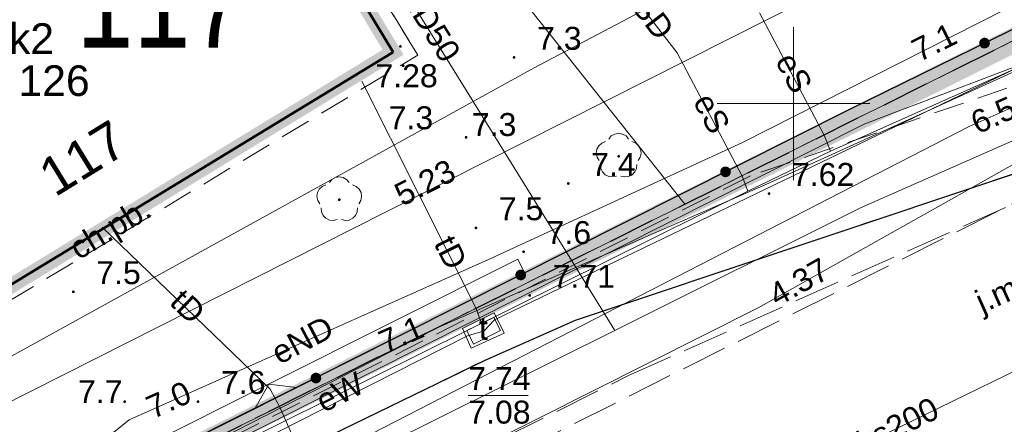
# Model space of a CAD drawing. Extents: x 5474185 to 5474933, y 5916077 to 5916824.
# Tile 174 of 256: x 5474675 to 5474707, y 5916240 to 5916253. Entities that reach past the tile are written whole.
import ezdxf
from ezdxf.enums import TextEntityAlignment as Align

# ---------------------------------------------------------------- set-up
doc = ezdxf.new("R2010")
doc.units = 0
for name, pattern in [('DASHDOT', [1, 0.5, -0.25, 0, -0.25]), ('PRZER1-1', [1, 0.5, -0.5]), ('PRZER2-1', [1.5, 1, -0.5]), ('PRZER3-1', [2, 1.5, -0.5]), ('PRZER3-2', [2.5, 1.5, -1])]:
    doc.linetypes.add(name, pattern=pattern)
doc.layers.add('1-GRAN', color=5, linetype='DASHDOT')
doc.layers.add('I-SCIANA', color=12, linetype='CONTINUOUS')
for name, color, linetype, lineweight in [('GEPADR_O', 253, 'CONTINUOUS', 18), ('GESBZO', 253, 'CONTINUOUS', 50), ('GESBZO_O', 253, 'CONTINUOUS', 50), ('GESDZI', 253, 'CONTINUOUS', 18), ('GESJOB', 253, 'CONTINUOUS', 35), ('GESUZY', 253, 'CONTINUOUS', 18), ('GSLKEK', 253, 'CONTINUOUS', 18), ('GSLKOG', 253, 'CONTINUOUS', 35), ('GSLKRW', 253, 'CONTINUOUS', 25), ('GSPRDL', 253, 'CONTINUOUS', 18), ('GSPWPN', 253, 'CONTINUOUS', 13), ('GSPWPN_O', 253, 'CONTINUOUS', 13), ('GSPWPS', 253, 'CONTINUOUS', 13), ('GSPWPS_O', 253, 'CONTINUOUS', 13), ('GSSKOA', 253, 'CONTINUOUS', 18), ('GSSKOA_O', 253, 'CONTINUOUS', 18), ('GSSKOD', 253, 'CONTINUOUS', 18), ('GSSKOD_O', 253, 'CONTINUOUS', 18), ('GSSUTR', 254, 'CONTINUOUS', 18), ('GULEPR', 254, 'CONTINUOUS', 18), ('GULEPR_O', 254, 'CONTINUOUS', 18), ('GULGPR', 254, 'CONTINUOUS', 18), ('GULGPR_O', 254, 'CONTINUOUS', 18), ('GULKPR', 7, 'CONTINUOUS', 18), ('GULKPR_O', 254, 'CONTINUOUS', 18), ('GULSPR', 254, 'CONTINUOUS', 18), ('GULTPR', 254, 'CONTINUOUS', 18), ('GULTPR_O', 254, 'CONTINUOUS', 18), ('GULWPR', 7, 'CONTINUOUS', 18), ('GUPPRZ_O', 40, 'CONTINUOUS', 18), ('GUSIKP', 253, 'CONTINUOUS', 18), ('GUSIKP_O', 253, 'CONTINUOUS', 18), ('GUSIWZ', 253, 'CONTINUOUS', 18), ('GUSIWZ_O', 253, 'CONTINUOUS', 18), ('IS HP zasięg', 251, 'CONTINUOUS', 20), ('IS opis', 7, 'CONTINUOUS', 20), ('Ramka sekcyjna', 253, 'CONTINUOUS', 18)]:
    doc.layers.add(name, color=color, linetype=linetype, lineweight=lineweight)
doc.styles.add('Arial', font='arial.ttf')
doc.styles.add('STYLE3', font='arial.ttf', dxfattribs={"width": 0.8})

msp = doc.modelspace()

# ---------------------------------------------------------------- hatches: boundary and pattern name
at = {"layer": 'GSLKOG'}
for points in [[(5474706.236139, 5916251.804407), (5474706.191348, 5916251.813398), (5474706.150412, 5916251.833676), (5474706.116117, 5916251.863858), (5474706.090803, 5916251.901887), (5474706.076195, 5916251.945173), (5474706.073287, 5916251.990765), (5474706.082278, 5916252.035555), (5474706.102556, 5916252.076492), (5474706.132738, 5916252.110787), (5474706.170768, 5916252.1361), (5474706.214053, 5916252.150709), (5474706.259645, 5916252.153616), (5474706.304435, 5916252.144626), (5474706.345372, 5916252.124347), (5474706.379667, 5916252.094165), (5474706.404981, 5916252.056136), (5474706.419589, 5916252.012851), (5474706.422496, 5916251.967259), (5474706.413506, 5916251.922468), (5474706.393228, 5916251.881532), (5474706.363046, 5916251.847237), (5474706.325016, 5916251.821923), (5474706.281731, 5916251.807315)], [(5474706.236139, 5916251.804407), (5474706.191348, 5916251.813398), (5474706.150412, 5916251.833676), (5474706.116117, 5916251.863858), (5474706.090803, 5916251.901887), (5474706.076195, 5916251.945173), (5474706.073287, 5916251.990765), (5474706.082278, 5916252.035555), (5474706.102556, 5916252.076492), (5474706.132738, 5916252.110787), (5474706.170768, 5916252.1361), (5474706.214053, 5916252.150709), (5474706.259645, 5916252.153616), (5474706.304435, 5916252.144626), (5474706.345372, 5916252.124347), (5474706.379667, 5916252.094165), (5474706.404981, 5916252.056136), (5474706.419589, 5916252.012851), (5474706.422496, 5916251.967259), (5474706.413506, 5916251.922468), (5474706.393228, 5916251.881532), (5474706.363046, 5916251.847237), (5474706.325016, 5916251.821923), (5474706.281731, 5916251.807315)], [(5474697.765099, 5916247.595654), (5474697.720224, 5916247.604211), (5474697.679093, 5916247.624093), (5474697.644508, 5916247.653942), (5474697.618828, 5916247.691725), (5474697.603802, 5916247.734867), (5474697.600454, 5916247.780429), (5474697.609011, 5916247.825304), (5474697.628893, 5916247.866435), (5474697.658742, 5916247.90102), (5474697.696525, 5916247.9267), (5474697.739667, 5916247.941726), (5474697.785229, 5916247.945074), (5474697.830104, 5916247.936517), (5474697.871235, 5916247.916635), (5474697.90582, 5916247.886786), (5474697.9315, 5916247.849003), (5474697.946526, 5916247.805861), (5474697.949874, 5916247.760299), (5474697.941317, 5916247.715424), (5474697.921435, 5916247.674293), (5474697.891586, 5916247.639708), (5474697.853803, 5916247.614028), (5474697.810661, 5916247.599002)], [(5474697.765099, 5916247.595654), (5474697.720224, 5916247.604211), (5474697.679093, 5916247.624093), (5474697.644508, 5916247.653942), (5474697.618828, 5916247.691725), (5474697.603802, 5916247.734867), (5474697.600454, 5916247.780429), (5474697.609011, 5916247.825304), (5474697.628893, 5916247.866435), (5474697.658742, 5916247.90102), (5474697.696525, 5916247.9267), (5474697.739667, 5916247.941726), (5474697.785229, 5916247.945074), (5474697.830104, 5916247.936517), (5474697.871235, 5916247.916635), (5474697.90582, 5916247.886786), (5474697.9315, 5916247.849003), (5474697.946526, 5916247.805861), (5474697.949874, 5916247.760299), (5474697.941317, 5916247.715424), (5474697.921435, 5916247.674293), (5474697.891586, 5916247.639708), (5474697.853803, 5916247.614028), (5474697.810661, 5916247.599002)], [(5474691.06499, 5916244.225411), (5474691.020114, 5916244.233969), (5474690.978984, 5916244.25385), (5474690.944399, 5916244.2837), (5474690.918719, 5916244.321482), (5474690.903693, 5916244.364624), (5474690.900345, 5916244.410186), (5474690.908902, 5916244.455062), (5474690.928783, 5916244.496192), (5474690.958633, 5916244.530777), (5474690.996416, 5916244.556457), (5474691.039558, 5916244.571483), (5474691.085119, 5916244.574831), (5474691.129995, 5916244.566274), (5474691.171126, 5916244.546393), (5474691.20571, 5916244.516543), (5474691.23139, 5916244.47876), (5474691.246417, 5916244.435618), (5474691.249765, 5916244.390057), (5474691.241207, 5916244.345181), (5474691.221326, 5916244.30405), (5474691.191476, 5916244.269466), (5474691.153694, 5916244.243786), (5474691.110552, 5916244.228759)], [(5474691.06499, 5916244.225411), (5474691.020114, 5916244.233969), (5474690.978984, 5916244.25385), (5474690.944399, 5916244.2837), (5474690.918719, 5916244.321482), (5474690.903693, 5916244.364624), (5474690.900345, 5916244.410186), (5474690.908902, 5916244.455062), (5474690.928783, 5916244.496192), (5474690.958633, 5916244.530777), (5474690.996416, 5916244.556457), (5474691.039558, 5916244.571483), (5474691.085119, 5916244.574831), (5474691.129995, 5916244.566274), (5474691.171126, 5916244.546393), (5474691.20571, 5916244.516543), (5474691.23139, 5916244.47876), (5474691.246417, 5916244.435618), (5474691.249765, 5916244.390057), (5474691.241207, 5916244.345181), (5474691.221326, 5916244.30405), (5474691.191476, 5916244.269466), (5474691.153694, 5916244.243786), (5474691.110552, 5916244.228759)], [(5474684.364881, 5916240.855169), (5474684.320005, 5916240.863726), (5474684.278874, 5916240.883607), (5474684.24429, 5916240.913457), (5474684.21861, 5916240.95124), (5474684.203583, 5916240.994382), (5474684.200235, 5916241.039943), (5474684.208793, 5916241.084819), (5474684.228674, 5916241.12595), (5474684.258524, 5916241.160534), (5474684.296306, 5916241.186214), (5474684.339448, 5916241.201241), (5474684.38501, 5916241.204589), (5474684.429886, 5916241.196031), (5474684.471016, 5916241.17615), (5474684.505601, 5916241.1463), (5474684.531281, 5916241.108518), (5474684.546307, 5916241.065376), (5474684.549655, 5916241.019814), (5474684.541098, 5916240.974938), (5474684.521217, 5916240.933808), (5474684.491367, 5916240.899223), (5474684.453584, 5916240.873543), (5474684.410442, 5916240.858517)], [(5474684.364881, 5916240.855169), (5474684.320005, 5916240.863726), (5474684.278874, 5916240.883607), (5474684.24429, 5916240.913457), (5474684.21861, 5916240.95124), (5474684.203583, 5916240.994382), (5474684.200235, 5916241.039943), (5474684.208793, 5916241.084819), (5474684.228674, 5916241.12595), (5474684.258524, 5916241.160534), (5474684.296306, 5916241.186214), (5474684.339448, 5916241.201241), (5474684.38501, 5916241.204589), (5474684.429886, 5916241.196031), (5474684.471016, 5916241.17615), (5474684.505601, 5916241.1463), (5474684.531281, 5916241.108518), (5474684.546307, 5916241.065376), (5474684.549655, 5916241.019814), (5474684.541098, 5916240.974938), (5474684.521217, 5916240.933808), (5474684.491367, 5916240.899223), (5474684.453584, 5916240.873543), (5474684.410442, 5916240.858517)]]:
    msp.add_hatch(color=256, dxfattribs=at).paths.add_polyline_path(points)
at = {"layer": 'GSPRDL'}
for points in [[(5474694.28, 5916248.235), (5474694.266094, 5916248.237202), (5474694.25355, 5916248.243594), (5474694.243594, 5916248.25355), (5474694.237202, 5916248.266094), (5474694.235, 5916248.28), (5474694.237202, 5916248.293906), (5474694.243594, 5916248.30645), (5474694.25355, 5916248.316406), (5474694.266094, 5916248.322798), (5474694.28, 5916248.325), (5474694.293906, 5916248.322798), (5474694.30645, 5916248.316406), (5474694.316406, 5916248.30645), (5474694.322798, 5916248.293906), (5474694.325, 5916248.28), (5474694.322798, 5916248.266094), (5474694.316406, 5916248.25355), (5474694.30645, 5916248.243594), (5474694.293906, 5916248.237202)], [(5474685.14, 5916246.815), (5474685.126094, 5916246.817202), (5474685.11355, 5916246.823594), (5474685.103594, 5916246.83355), (5474685.097202, 5916246.846094), (5474685.095, 5916246.86), (5474685.097202, 5916246.873906), (5474685.103594, 5916246.88645), (5474685.11355, 5916246.896406), (5474685.126094, 5916246.902798), (5474685.14, 5916246.905), (5474685.153906, 5916246.902798), (5474685.16645, 5916246.896406), (5474685.176406, 5916246.88645), (5474685.182798, 5916246.873906), (5474685.185, 5916246.86), (5474685.182798, 5916246.846094), (5474685.176406, 5916246.83355), (5474685.16645, 5916246.823594), (5474685.153906, 5916246.817202)]]:
    msp.add_hatch(color=256, dxfattribs=at).paths.add_polyline_path(points)
at = {"layer": 'GSPWPN'}
for points in [[(5474687.23, 5916251.195), (5474687.218353, 5916251.196533), (5474687.2075, 5916251.201029), (5474687.19818, 5916251.20818), (5474687.191029, 5916251.2175), (5474687.186533, 5916251.228353), (5474687.185, 5916251.24), (5474687.186533, 5916251.251647), (5474687.191029, 5916251.2625), (5474687.19818, 5916251.27182), (5474687.2075, 5916251.278971), (5474687.218353, 5916251.283467), (5474687.23, 5916251.285), (5474687.241647, 5916251.283467), (5474687.2525, 5916251.278971), (5474687.26182, 5916251.27182), (5474687.268971, 5916251.2625), (5474687.273467, 5916251.251647), (5474687.275, 5916251.24), (5474687.273467, 5916251.228353), (5474687.268971, 5916251.2175), (5474687.26182, 5916251.20818), (5474687.2525, 5916251.201029), (5474687.241647, 5916251.196533)], [(5474690.86, 5916251.465), (5474690.848353, 5916251.466533), (5474690.8375, 5916251.471029), (5474690.82818, 5916251.47818), (5474690.821029, 5916251.4875), (5474690.816533, 5916251.498353), (5474690.815, 5916251.51), (5474690.816533, 5916251.521647), (5474690.821029, 5916251.5325), (5474690.82818, 5916251.54182), (5474690.8375, 5916251.548971), (5474690.848353, 5916251.553467), (5474690.86, 5916251.555), (5474690.871647, 5916251.553467), (5474690.8825, 5916251.548971), (5474690.89182, 5916251.54182), (5474690.898971, 5916251.5325), (5474690.903467, 5916251.521647), (5474690.905, 5916251.51), (5474690.903467, 5916251.498353), (5474690.898971, 5916251.4875), (5474690.89182, 5916251.47818), (5474690.8825, 5916251.471029), (5474690.871647, 5916251.466533)], [(5474689.29, 5916248.855), (5474689.278353, 5916248.856533), (5474689.2675, 5916248.861029), (5474689.25818, 5916248.86818), (5474689.251029, 5916248.8775), (5474689.246533, 5916248.888353), (5474689.245, 5916248.9), (5474689.246533, 5916248.911647), (5474689.251029, 5916248.9225), (5474689.25818, 5916248.93182), (5474689.2675, 5916248.938971), (5474689.278353, 5916248.943467), (5474689.29, 5916248.945), (5474689.301647, 5916248.943467), (5474689.3125, 5916248.938971), (5474689.32182, 5916248.93182), (5474689.328971, 5916248.9225), (5474689.333467, 5916248.911647), (5474689.335, 5916248.9), (5474689.333467, 5916248.888353), (5474689.328971, 5916248.8775), (5474689.32182, 5916248.86818), (5474689.3125, 5916248.861029), (5474689.301647, 5916248.856533)], [(5474692.63, 5916247.345), (5474692.618353, 5916247.346533), (5474692.6075, 5916247.351029), (5474692.59818, 5916247.35818), (5474692.591029, 5916247.3675), (5474692.586533, 5916247.378353), (5474692.585, 5916247.39), (5474692.586533, 5916247.401647), (5474692.591029, 5916247.4125), (5474692.59818, 5916247.42182), (5474692.6075, 5916247.428971), (5474692.618353, 5916247.433467), (5474692.63, 5916247.435), (5474692.641647, 5916247.433467), (5474692.6525, 5916247.428971), (5474692.66182, 5916247.42182), (5474692.668971, 5916247.4125), (5474692.673467, 5916247.401647), (5474692.675, 5916247.39), (5474692.673467, 5916247.378353), (5474692.668971, 5916247.3675), (5474692.66182, 5916247.35818), (5474692.6525, 5916247.351029), (5474692.641647, 5916247.346533)], [(5474689.61, 5916245.895), (5474689.598353, 5916245.896533), (5474689.5875, 5916245.901029), (5474689.57818, 5916245.90818), (5474689.571029, 5916245.9175), (5474689.566533, 5916245.928353), (5474689.565, 5916245.94), (5474689.566533, 5916245.951647), (5474689.571029, 5916245.9625), (5474689.57818, 5916245.97182), (5474689.5875, 5916245.978971), (5474689.598353, 5916245.983467), (5474689.61, 5916245.985), (5474689.621647, 5916245.983467), (5474689.6325, 5916245.978971), (5474689.64182, 5916245.97182), (5474689.648971, 5916245.9625), (5474689.653467, 5916245.951647), (5474689.655, 5916245.94), (5474689.653467, 5916245.928353), (5474689.648971, 5916245.9175), (5474689.64182, 5916245.90818), (5474689.6325, 5916245.901029), (5474689.621647, 5916245.896533)], [(5474691.17, 5916245.115), (5474691.158353, 5916245.116533), (5474691.1475, 5916245.121029), (5474691.13818, 5916245.12818), (5474691.131029, 5916245.1375), (5474691.126533, 5916245.148353), (5474691.125, 5916245.16), (5474691.126533, 5916245.171647), (5474691.131029, 5916245.1825), (5474691.13818, 5916245.19182), (5474691.1475, 5916245.198971), (5474691.158353, 5916245.203467), (5474691.17, 5916245.205), (5474691.181647, 5916245.203467), (5474691.1925, 5916245.198971), (5474691.20182, 5916245.19182), (5474691.208971, 5916245.1825), (5474691.213467, 5916245.171647), (5474691.215, 5916245.16), (5474691.213467, 5916245.148353), (5474691.208971, 5916245.1375), (5474691.20182, 5916245.12818), (5474691.1925, 5916245.121029), (5474691.181647, 5916245.116533)], [(5474676.44, 5916243.805), (5474676.428353, 5916243.806533), (5474676.4175, 5916243.811029), (5474676.40818, 5916243.81818), (5474676.401029, 5916243.8275), (5474676.396533, 5916243.838353), (5474676.395, 5916243.85), (5474676.396533, 5916243.861647), (5474676.401029, 5916243.8725), (5474676.40818, 5916243.88182), (5474676.4175, 5916243.888971), (5474676.428353, 5916243.893467), (5474676.44, 5916243.895), (5474676.451647, 5916243.893467), (5474676.4625, 5916243.888971), (5474676.47182, 5916243.88182), (5474676.478971, 5916243.8725), (5474676.483467, 5916243.861647), (5474676.485, 5916243.85), (5474676.483467, 5916243.838353), (5474676.478971, 5916243.8275), (5474676.47182, 5916243.81818), (5474676.4625, 5916243.811029), (5474676.451647, 5916243.806533)], [(5474678.12, 5916240.215), (5474678.108353, 5916240.216533), (5474678.0975, 5916240.221029), (5474678.08818, 5916240.22818), (5474678.081029, 5916240.2375), (5474678.076533, 5916240.248353), (5474678.075, 5916240.26), (5474678.076533, 5916240.271647), (5474678.081029, 5916240.2825), (5474678.08818, 5916240.29182), (5474678.0975, 5916240.298971), (5474678.108353, 5916240.303467), (5474678.12, 5916240.305), (5474678.131647, 5916240.303467), (5474678.1425, 5916240.298971), (5474678.15182, 5916240.29182), (5474678.158971, 5916240.2825), (5474678.163467, 5916240.271647), (5474678.165, 5916240.26), (5474678.163467, 5916240.248353), (5474678.158971, 5916240.2375), (5474678.15182, 5916240.22818), (5474678.1425, 5916240.221029), (5474678.131647, 5916240.216533)], [(5474680.52, 5916240.215), (5474680.508353, 5916240.216533), (5474680.4975, 5916240.221029), (5474680.48818, 5916240.22818), (5474680.481029, 5916240.2375), (5474680.476533, 5916240.248353), (5474680.475, 5916240.26), (5474680.476533, 5916240.271647), (5474680.481029, 5916240.2825), (5474680.48818, 5916240.29182), (5474680.4975, 5916240.298971), (5474680.508353, 5916240.303467), (5474680.52, 5916240.305), (5474680.531647, 5916240.303467), (5474680.5425, 5916240.298971), (5474680.55182, 5916240.29182), (5474680.558971, 5916240.2825), (5474680.563467, 5916240.271647), (5474680.565, 5916240.26), (5474680.563467, 5916240.248353), (5474680.558971, 5916240.2375), (5474680.55182, 5916240.22818), (5474680.5425, 5916240.221029), (5474680.531647, 5916240.216533)]]:
    msp.add_hatch(color=256, dxfattribs=at).paths.add_polyline_path(points)
at = {"layer": 'GSPWPS'}
for points in [[(5474687.14, 5916251.825), (5474687.128353, 5916251.826533), (5474687.1175, 5916251.831029), (5474687.10818, 5916251.83818), (5474687.101029, 5916251.8475), (5474687.096533, 5916251.858353), (5474687.095, 5916251.87), (5474687.096533, 5916251.881647), (5474687.101029, 5916251.8925), (5474687.10818, 5916251.90182), (5474687.1175, 5916251.908971), (5474687.128353, 5916251.913467), (5474687.14, 5916251.915), (5474687.151647, 5916251.913467), (5474687.1625, 5916251.908971), (5474687.17182, 5916251.90182), (5474687.178971, 5916251.8925), (5474687.183467, 5916251.881647), (5474687.185, 5916251.87), (5474687.183467, 5916251.858353), (5474687.178971, 5916251.8475), (5474687.17182, 5916251.83818), (5474687.1625, 5916251.831029), (5474687.151647, 5916251.826533)], [(5474699.2, 5916247.015), (5474699.188353, 5916247.016533), (5474699.1775, 5916247.021029), (5474699.16818, 5916247.02818), (5474699.161029, 5916247.0375), (5474699.156533, 5916247.048353), (5474699.155, 5916247.06), (5474699.156533, 5916247.071647), (5474699.161029, 5916247.0825), (5474699.16818, 5916247.09182), (5474699.1775, 5916247.098971), (5474699.188353, 5916247.103467), (5474699.2, 5916247.105), (5474699.211647, 5916247.103467), (5474699.2225, 5916247.098971), (5474699.23182, 5916247.09182), (5474699.238971, 5916247.0825), (5474699.243467, 5916247.071647), (5474699.245, 5916247.06), (5474699.243467, 5916247.048353), (5474699.238971, 5916247.0375), (5474699.23182, 5916247.02818), (5474699.2225, 5916247.021029), (5474699.211647, 5916247.016533)], [(5474691.37, 5916243.685), (5474691.358353, 5916243.686533), (5474691.3475, 5916243.691029), (5474691.33818, 5916243.69818), (5474691.331029, 5916243.7075), (5474691.326533, 5916243.718353), (5474691.325, 5916243.73), (5474691.326533, 5916243.741647), (5474691.331029, 5916243.7525), (5474691.33818, 5916243.76182), (5474691.3475, 5916243.768971), (5474691.358353, 5916243.773467), (5474691.37, 5916243.775), (5474691.381647, 5916243.773467), (5474691.3925, 5916243.768971), (5474691.40182, 5916243.76182), (5474691.408971, 5916243.7525), (5474691.413467, 5916243.741647), (5474691.415, 5916243.73), (5474691.413467, 5916243.718353), (5474691.408971, 5916243.7075), (5474691.40182, 5916243.69818), (5474691.3925, 5916243.691029), (5474691.381647, 5916243.686533)]]:
    msp.add_hatch(color=256, dxfattribs=at).paths.add_polyline_path(points)

# ---------------------------------------------------------------- linework, layer by layer
at = {"layer": '1-GRAN', "ltscale": 5, "const_width": 0.8, "elevation": 10.08}
msp.add_lwpolyline([(5474751.83, 5916275.64), (5474751.14, 5916273.94), (5474644.79, 5916221), (5474615.29, 5916258.3), (5474592.4, 5916287.8), (5474563.35, 5916264.64), (5474560.03, 5916268.81), (5474550.58, 5916262.91), (5474454.86, 5916375.82)], dxfattribs=at)
at = {"layer": 'GESBZO', "linetype": 'Continuous', "lineweight": 53}
for p, q in [((5474686.9, 5916251.68, 10.18), (5474684.06, 5916256.39, 10.18)), ((5474670.65, 5916241.81, 10.18), (5474686.9, 5916251.68, 10.18))]:
    msp.add_line(p, q, dxfattribs=at)
at = {"layer": 'GESDZI', "linetype": 'Continuous', "lineweight": 13}
for p, q in [((5474751.14, 5916273.94, 10.22), (5474644.79, 5916221, 10.22)), ((5474644.79, 5916221, 10.22), (5474751.14, 5916273.94, 10.22))]:
    msp.add_line(p, q, dxfattribs=at)
at = {"layer": 'GESJOB', "linetype": 'PRZER3-2', "lineweight": 30}
msp.add_line((5474644.79, 5916221, 10.22), (5474751.14, 5916273.94, 10.22), dxfattribs=at)
msp.add_line((5474644.79, 5916221, 10.22), (5474751.14, 5916273.94, 10.22), dxfattribs=at)
at = {"layer": 'GESUZY', "linetype": 'PRZER1-1', "lineweight": 13}
for p, q in [((5474644.79, 5916221, 10.08), (5474751.14, 5916273.94, 10.08)), ((5474751.14, 5916273.94, 10.08), (5474644.79, 5916221, 10.08))]:
    msp.add_line(p, q, dxfattribs=at)
at = {"layer": 'GSLKEK', "linetype": 'Continuous', "lineweight": 18, "elevation": 10.18, "flags": 128}
for points in [[(5474674.688032, 5916236.753524), (5474690.978032, 5916244.913524)], [(5474674.911968, 5916236.306476), (5474691.201968, 5916244.466476)]]:
    msp.add_lwpolyline(points, dxfattribs=at)
at = {"layer": 'GSLKEK', "elevation": 10.18, "flags": 128}
for points in [[(5474690.978032, 5916244.913524), (5474691.201968, 5916244.466476)], [(5474682.386395, 5916240.050572), (5474682.833032, 5916240.833524), (5474683.727541, 5916240.72238)], [(5474682.386395, 5916240.050572), (5474682.833032, 5916240.833524), (5474683.727541, 5916240.72238)]]:
    msp.add_lwpolyline(points, dxfattribs=at)
at = {"layer": 'GSLKOG', "linetype": 'Continuous', "lineweight": 30}
for p, q in [((5474751.06, 5916273.98, 10.18), (5474701.83, 5916249.81, 10.18)), ((5474701.83, 5916249.81, 10.18), (5474673.62, 5916235.62, 10.18))]:
    msp.add_line(p, q, dxfattribs=at)
at = {"layer": 'GSLKRW', "linetype": 'Continuous', "lineweight": 30}
for p, q in [((5474692.87, 5916242.92, 10.18), (5474711.04, 5916248.99, 10.18)), ((5474689.91, 5916241.62, 10.18), (5474692.87, 5916242.92, 10.18)), ((5474666.62, 5916230.3, 10.18), (5474689.91, 5916241.62, 10.18))]:
    msp.add_line(p, q, dxfattribs=at)
at = {"layer": 'GSPRDL', "elevation": 10.12, "flags": 128}
for points in [[(5474693.955723, 5916248.843333), (5474694.039447, 5916248.942679), (5474694.152044, 5916249.007494), (5474694.28, 5916249.03), (5474694.407956, 5916249.007494), (5474694.520553, 5916248.942679), (5474694.604277, 5916248.843333)], [(5474693.644031, 5916248.145674), (5474693.57542, 5916248.255999), (5474693.548571, 5916248.383115), (5474693.566708, 5916248.511763), (5474693.627652, 5916248.626501), (5474693.72409, 5916248.713559), (5474693.844445, 5916248.762485)], [(5474694.715555, 5916248.762485), (5474694.83591, 5916248.713559), (5474694.932348, 5916248.626501), (5474694.993292, 5916248.511763), (5474695.011429, 5916248.383115), (5474694.98458, 5916248.255999), (5474694.915969, 5916248.145674)], [(5474694.211227, 5916247.633649), (5474694.085099, 5916247.602488), (5474693.955908, 5916247.616234), (5474693.839161, 5916247.673237), (5474693.748871, 5916247.766655), (5474693.695875, 5916247.885275), (5474693.686535, 5916248.014859)], [(5474694.873465, 5916248.014859), (5474694.864125, 5916247.885275), (5474694.811129, 5916247.766655), (5474694.720839, 5916247.673237), (5474694.604092, 5916247.616234), (5474694.474901, 5916247.602488), (5474694.348773, 5916247.633649)], [(5474684.815723, 5916247.423333), (5474684.899447, 5916247.522679), (5474685.012044, 5916247.587494), (5474685.14, 5916247.61), (5474685.267956, 5916247.587494), (5474685.380553, 5916247.522679), (5474685.464277, 5916247.423333)], [(5474684.504031, 5916246.725674), (5474684.43542, 5916246.835999), (5474684.408571, 5916246.963115), (5474684.426708, 5916247.091763), (5474684.487652, 5916247.206501), (5474684.58409, 5916247.293559), (5474684.704445, 5916247.342485)], [(5474685.575555, 5916247.342485), (5474685.69591, 5916247.293559), (5474685.792348, 5916247.206501), (5474685.853292, 5916247.091763), (5474685.871429, 5916246.963115), (5474685.84458, 5916246.835999), (5474685.775969, 5916246.725674)], [(5474685.071227, 5916246.213649), (5474684.945099, 5916246.182488), (5474684.815908, 5916246.196234), (5474684.699161, 5916246.253237), (5474684.608871, 5916246.346655), (5474684.555875, 5916246.465275), (5474684.546535, 5916246.594859)], [(5474685.733465, 5916246.594859), (5474685.724125, 5916246.465275), (5474685.671129, 5916246.346655), (5474685.580839, 5916246.253237), (5474685.464092, 5916246.196234), (5474685.334901, 5916246.182488), (5474685.208773, 5916246.213649)]]:
    msp.add_lwpolyline(points, dxfattribs=at)
at = {"layer": 'GSSKOA', "linetype": 'PRZER3-1', "lineweight": 13}
for p, q in [((5474713.84, 5916250.07, 10.18), (5474655.8, 5916220.99, 10.18)), ((5474713.84, 5916250.07, 10.18), (5474655.8, 5916220.99, 10.18)), ((5474692.87, 5916242.92, 10.18), (5474711.04, 5916248.99, 10.18)), ((5474689.91, 5916241.62, 10.18), (5474692.87, 5916242.92, 10.18)), ((5474666.62, 5916230.3, 10.18), (5474689.91, 5916241.62, 10.18))]:
    msp.add_line(p, q, dxfattribs=at)
at = {"layer": 'GSSKOD', "linetype": 'PRZER2-1', "lineweight": 13}
for p, q in [((5474687.71, 5916251.58, 10.18), (5474684.57, 5916256.73, 10.18)), ((5474684.06, 5916256.39, 10.18), (5474686.9, 5916251.68, 10.18)), ((5474670.42, 5916241.19, 10.18), (5474687.71, 5916251.58, 10.18)), ((5474686.9, 5916251.68, 10.18), (5474670.65, 5916241.81, 10.18)), ((5474709.82, 5916251.47, 10.18), (5474698.59, 5916247.64, 10.18)), ((5474692.87, 5916242.92, 10.18), (5474711.04, 5916248.99, 10.18)), ((5474698.59, 5916247.64, 10.18), (5474663.37, 5916229.91, 10.18)), ((5474689.91, 5916241.62, 10.18), (5474692.87, 5916242.92, 10.18)), ((5474666.62, 5916230.3, 10.18), (5474689.91, 5916241.62, 10.18))]:
    msp.add_line(p, q, dxfattribs=at)
at = {"layer": 'GSSUTR', "linetype": 'PRZER2-1', "lineweight": 13}
msp.add_line((5474684.57, 5916256.73, 10.1), (5474687.71, 5916251.58, 10.1), dxfattribs=at)
at = {"layer": 'GULEPR', "linetype": 'Continuous', "lineweight": 13}
for p, q in [((5474796.45, 5916290.89, 10.14), (5474701.21, 5916248.45, 10.14)), ((5474695.18, 5916252.97, 10.14), (5474696.19, 5916251.66, 10.14)), ((5474706.92, 5916253.08, 10.14), (5474698.33, 5916248.73, 10.14)), ((5474702.33, 5916249.34, 10.14), (5474709.32, 5916251.99, 10.14)), ((5474664.24, 5916230.19, 10.14), (5474702.33, 5916249.34, 10.14)), ((5474698.33, 5916248.73, 10.14), (5474690, 5916244.9, 10.14)), ((5474698.51, 5916247.14, 10.14), (5474655.56, 5916225.86, 10.14)), ((5474690, 5916244.9, 10.14), (5474678.27, 5916239.66, 10.14)), ((5474678.27, 5916239.66, 10.14), (5474674.1, 5916236.34, 10.14))]:
    msp.add_line(p, q, dxfattribs=at)
at = {"layer": 'GULEPR', "linetype": 'Continuous', "lineweight": 18, "elevation": 10.14, "flags": 128}
for points in [[(5474688.38, 5916256.88), (5474696.45, 5916246.7)], [(5474698.89, 5916252.97), (5474701, 5916248.97)], [(5474696.19, 5916251.66), (5474698.32, 5916247.63)], [(5474701, 5916248.97), (5474701.21, 5916248.45)], [(5474701.21, 5916248.45), (5474698.51, 5916247.14)], [(5474698.51, 5916247.14), (5474698.32, 5916247.63)]]:
    msp.add_lwpolyline(points, dxfattribs=at)
at = {"layer": 'GULGPR', "linetype": 'Continuous', "lineweight": 13}
for p, q in [((5474720.1, 5916266.26, 10.14), (5474691.52, 5916251.17, 10.14)), ((5474685.13, 5916257.15, 10.14), (5474692.75, 5916244.86, 10.14)), ((5474702.19, 5916246.59, 10.14), (5474722.29, 5916255.48, 10.14)), ((5474698.84, 5916243.33, 10.14), (5474715.16, 5916252.49, 10.14)), ((5474691.52, 5916251.17, 10.14), (5474670.35, 5916239.51, 10.14)), ((5474702.19, 5916246.59, 10.14), (5474694.15, 5916242.59, 10.14)), ((5474688.47, 5916238.12, 10.14), (5474698.84, 5916243.33, 10.14)), ((5474694.15, 5916242.59, 10.14), (5474656.58, 5916223.91, 10.14))]:
    msp.add_line(p, q, dxfattribs=at)
at = {"layer": 'GULGPR', "linetype": 'Continuous', "lineweight": 18, "elevation": 10.14, "flags": 128}
msp.add_lwpolyline([(5474694.15, 5916242.59), (5474692.75, 5916244.86)], dxfattribs=at)
at = {"layer": 'GULKPR', "linetype": 'Continuous', "lineweight": 18, "elevation": 10.14, "flags": 128}
msp.add_lwpolyline([(5474693.78, 5916234.71), (5474713.11, 5916244.12)], dxfattribs=at)
at = {"layer": 'GULSPR', "linetype": 'Continuous', "lineweight": 13}
for p, q in [((5474746.48, 5916267.48, 10.14), (5474705.74, 5916249.25, 10.14)), ((5474705.74, 5916249.25, 10.14), (5474655.38, 5916223.36, 10.14))]:
    msp.add_line(p, q, dxfattribs=at)
at = {"layer": 'GULTPR', "linetype": 'Continuous', "lineweight": 13}
for p, q in [((5474690.22, 5916242.93, 10.14), (5474713.15, 5916253.98, 10.14)), ((5474709.98, 5916252.3, 10.14), (5474699.09, 5916247.36, 10.14)), ((5474699.09, 5916247.36, 10.14), (5474688.34, 5916242.67, 10.14)), ((5474677.38, 5916245.96, 10.14), (5474682.88, 5916240.67, 10.14)), ((5474689.88, 5916242.57, 10.14), (5474690.22, 5916242.93, 10.14)), ((5474688.24, 5916242.62, 10.14), (5474678.45, 5916237.62, 10.14)), ((5474688.34, 5916242.67, 10.14), (5474688.24, 5916242.62, 10.14)), ((5474689.33, 5916242.41, 10.14), (5474689.88, 5916242.57, 10.14)), ((5474665.05, 5916230.12, 10.14), (5474689.33, 5916242.41, 10.14)), ((5474682.88, 5916240.67, 10.14), (5474683.19, 5916240.1, 10.14)), ((5474689.26, 5916226.51, 10.14), (5474683.19, 5916240.1, 10.14))]:
    msp.add_line(p, q, dxfattribs=at)
at = {"layer": 'GULTPR', "linetype": 'Continuous', "lineweight": 18, "elevation": 10.14, "flags": 128}
for points in [[(5474685.88, 5916250.73), (5474689.62, 5916243.3)], [(5474689.88, 5916242.57), (5474689.62, 5916243.3)]]:
    msp.add_lwpolyline(points, dxfattribs=at)
at = {"layer": 'GULWPR', "linetype": 'Continuous', "lineweight": 13}
for p, q in [((5474719.22, 5916262.88, 10.14), (5474689.85, 5916248.06, 10.14)), ((5474689.85, 5916248.06, 10.14), (5474657.68, 5916231.84, 10.14))]:
    msp.add_line(p, q, dxfattribs=at)
at = {"layer": 'GULWPR', "linetype": 'PRZER3-1', "lineweight": 13}
for p, q in [((5474694.6, 5916241.11, 10.14), (5474712.21, 5916248.96, 10.14)), ((5474690.47, 5916239.05, 10.14), (5474694.6, 5916241.11, 10.14))]:
    msp.add_line(p, q, dxfattribs=at)
at = {"layer": 'GUPPRZ_O', "linetype": 'Continuous', "lineweight": 13, "elevation": 10.8, "flags": 128}
msp.add_lwpolyline([(5474689.359, 5916240.464437), (5474691.319, 5916240.464436)], dxfattribs=at)
at = {"layer": 'GUSIKP', "linetype": 'Continuous', "lineweight": 13}
for p, q in [((5474689.17, 5916242.65, 10.14), (5474690.21, 5916243.16, 10.14)), ((5474690.21, 5916243.16, 10.14), (5474690.53, 5916242.5, 10.14)), ((5474689.46, 5916242.01, 10.14), (5474689.17, 5916242.65, 10.14)), ((5474690.53, 5916242.5, 10.14), (5474689.46, 5916242.01, 10.14))]:
    msp.add_line(p, q, dxfattribs=at)
at = {"layer": 'GUSIWZ', "linetype": 'Continuous', "lineweight": 13}
for p, q in [((5474689.31, 5916242.58, 10.16), (5474690.2, 5916243.01, 10.16)), ((5474690.2, 5916243.01, 10.16), (5474690.41, 5916242.58, 10.16)), ((5474689.53, 5916242.14, 10.16), (5474689.31, 5916242.58, 10.16)), ((5474690.41, 5916242.58, 10.16), (5474689.53, 5916242.14, 10.16))]:
    msp.add_line(p, q, dxfattribs=at)
at = {"layer": 'I-SCIANA', "const_width": 0.5, "elevation": 10.18}
msp.add_lwpolyline([(5474664.65114, 5916251.677438), (5474681.02, 5916261.44), (5474686.9, 5916251.68), (5474670.633054, 5916241.741207)], close=True, dxfattribs=at)
at = {"layer": 'IS HP zasięg', "lineweight": 20, "ltscale": 0.7}
msp.add_circle((5474618.317819, 5916309.855134, 10.16), 75, dxfattribs=at)
at = {"layer": 'IS HP zasięg', "lineweight": 15, "ltscale": 0.7}
msp.add_circle((5474680.96, 5916236.9), 75, dxfattribs=at)
msp.add_circle((5474680.96, 5916236.9), 75, dxfattribs=at)
at = {"layer": 'Ramka sekcyjna', "linetype": 'Continuous', "lineweight": 18, "elevation": 100, "flags": 128}
for points in [[(5474700, 5916250), (5474700, 5916252.5)], [(5474702.5, 5916250), (5474697.5, 5916250)], [(5474702.5, 5916250), (5474697.5, 5916250)], [(5474700, 5916250), (5474700, 5916247.5)]]:
    msp.add_lwpolyline(points, dxfattribs=at)

# ---------------------------------------------------------------- texts
at = {"layer": 'GEPADR_O', "linetype": 'Continuous', "lineweight": 0, "style": 'Arial'}
msp.add_text('117', height=1.25, rotation=31.649994, dxfattribs=at).set_placement((5474675.836605, 5916246.926215, 10.8))
at = {"layer": 'GESBZO_O', "linetype": 'Continuous', "lineweight": 0, "style": 'Arial'}
msp.add_text('k2', height=1, dxfattribs=at).set_placement((5474675.81, 5916251.627108, 10.8), align=Align.RIGHT)
msp.add_text('126', height=1, dxfattribs=at).set_placement((5474675.81, 5916250.252108, 10.8), align=Align.CENTER)
at = {"layer": 'GSPWPN_O', "linetype": 'Continuous', "lineweight": 0, "style": 'Arial'}
for s, p in [('7.3', (5474691.61, 5916251.76, 10.8)), ('7.3', (5474686.756158, 5916249.163548, 10.8)), ('7.3', (5474689.476203, 5916248.942042, 10.8)), ('7.4', (5474693.38, 5916247.64, 10.8)), ('7.5', (5474690.36, 5916246.19, 10.8)), ('7.6', (5474691.92, 5916245.41, 10.8)), ('7.5', (5474677.19, 5916244.1, 10.8)), ('7.6', (5474681.27, 5916240.51, 10.8)), ('7.7', (5474676.594632, 5916240.21116, 10.8))]:
    msp.add_text(s, height=0.75, dxfattribs=at).set_placement(p)
at = {"layer": 'GSPWPS_O', "linetype": 'Continuous', "lineweight": 0, "style": 'Arial'}
for s, p in [('7.28', (5474686.321835, 5916250.534973, 10.8)), ('7.62', (5474699.95, 5916247.31, 10.8)), ('7.71', (5474692.12, 5916243.98, 10.8))]:
    msp.add_text(s, height=0.75, dxfattribs=at).set_placement(p)
at = {"layer": 'GSSKOA_O', "linetype": 'Continuous', "lineweight": 0, "style": 'Arial'}
msp.add_text('j.mb.', height=0.75, rotation=24.012148, dxfattribs=at).set_placement((5474707.204798, 5916243.602652, 10.8), align=Align.CENTER)
at = {"layer": 'GSSKOD_O', "linetype": 'Continuous', "lineweight": 0, "style": 'Arial'}
msp.add_text('ch.pb.', height=0.75, rotation=31.015606, dxfattribs=at).set_placement((5474677.836221, 5916245.610336, 10.8), align=Align.CENTER)
at = {"layer": 'GULEPR_O', "linetype": 'Continuous', "lineweight": 0, "style": 'Arial'}
for s, rotation, p in [('eSD', 307.495451, (5474694.929646, 5916252.820505, 10.8)), ('eS', 297.811647, (5474699.685423, 5916250.833073, 10.8)), ('eS', 297.858065, (5474696.995534, 5916249.507863, 10.8)), ('eND', 27.941474, (5474684.106687, 5916241.946655, 10.8)), ('eW', 26.691276, (5474685.327966, 5916240.239326, 10.8))]:
    msp.add_text(s, height=0.75, rotation=rotation, dxfattribs=at).set_placement(p, align=Align.CENTER)
at = {"layer": 'GULGPR_O', "linetype": 'Continuous', "lineweight": 0, "style": 'Arial'}
msp.add_text('gnD50', height=0.75, rotation=301.800689, dxfattribs=at).set_placement((5474687.698553, 5916252.591991, 10.8), align=Align.CENTER)
at = {"layer": 'GULKPR_O', "linetype": 'Continuous', "lineweight": 0, "style": 'Arial'}
msp.add_text('ks200', height=0.75, rotation=25.957195, dxfattribs=at).set_placement((5474703.573455, 5916239.151127, 10.8), align=Align.CENTER)
at = {"layer": 'GULTPR_O', "linetype": 'Continuous', "lineweight": 0, "style": 'Arial'}
for rotation, p in [(296.716761, (5474688.453569, 5916244.967962, 10.8)), (316.114976, (5474679.926557, 5916243.103481, 10.8))]:
    msp.add_text('tD', height=0.75, rotation=rotation, dxfattribs=at).set_placement(p, align=Align.CENTER)
at = {"layer": 'GUPPRZ_O', "linetype": 'Continuous', "lineweight": 0, "style": 'Arial'}
for s, rotation, p in [('7.1', 26.404572, (5474704.111472, 5916251.351486, 10.8)), ('5.23', 26.762556, (5474687.198615, 5916246.629124, 10.8)), ('4.37', 29.304398, (5474699.466893, 5916243.345314, 10.8)), ('7.0', 24.071161, (5474679.043479, 5916239.684097, 10.8))]:
    msp.add_text(s, height=0.75, rotation=rotation, dxfattribs=at).set_placement(p)
for s, rotation, p in [('6.58', 24.106487, (5474707.879473, 5916249.821663, 10.8)), ('7.1', 23.580235, (5474687.978156, 5916242.402921, 10.8))]:
    msp.add_text(s, height=0.75, rotation=rotation, dxfattribs=at).set_placement(p, align=Align.RIGHT)
for s, p in [('7.74', (5474689.359, 5916240.636937, 10.8)), ('7.08', (5474689.359, 5916239.541937, 10.8))]:
    msp.add_text(s, height=0.75, dxfattribs=at).set_placement(p)
at = {"layer": 'GUSIKP_O', "linetype": 'Continuous', "lineweight": 0, "style": 'Arial'}
msp.add_text('t', height=0.75, dxfattribs=at).set_placement((5474689.85, 5916242.292552, 10.8), align=Align.CENTER)
at = {"layer": 'GUSIWZ_O', "linetype": 'Continuous', "lineweight": 0, "style": 'Arial'}
msp.add_text('t', height=0.75, dxfattribs=at).set_placement((5474689.86, 5916242.281887, 10.8), align=Align.CENTER)
at = {"layer": 'IS opis', "style": 'STYLE3', "width": 0.8}
msp.add_text('117', height=3, dxfattribs=at).set_placement((5474676.540786, 5916251.828863, -192.005984))

doc.saveas('drawing.dxf')
